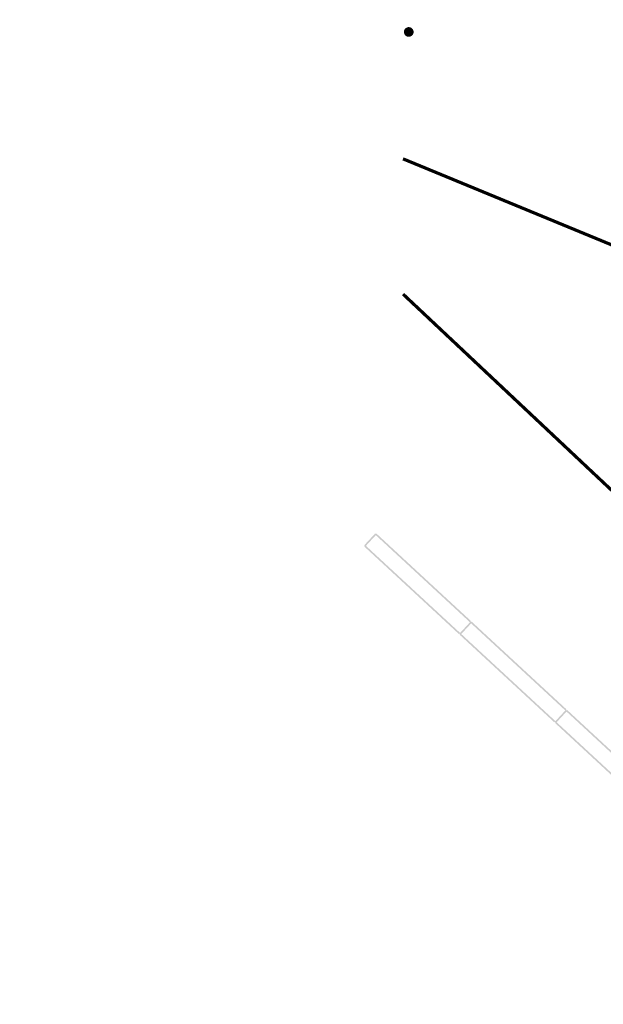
# Model space of a CAD drawing. Header units: millimetres. Extents: x 0 to 420, y 0 to 297.
# Tile 4 of 43: x 0 to 36, y 173 to 234. Entities that reach past the tile are written whole.
import ezdxf

# ---------------------------------------------------------------- set-up
doc = ezdxf.new("R2010")
doc.units = ezdxf.units.MM
doc.linetypes.add('K5LT32772', pattern=[0])
doc.layers.add('Топосъемка', color=7, linetype='Continuous', true_color=0x7f7f7f)

# ---------------------------------------------------------------- blocks, each defined once
blk = doc.blocks.new('U171')
at = {"layer": 'Топосъемка'}
blk.add_hatch(color=256, dxfattribs=at).paths.add_polyline_path([(24.215, 233.341), (24.243, 233.353), (24.27, 233.368), (24.295, 233.386), (24.319, 233.406), (24.34, 233.429), (24.358, 233.454), (24.374, 233.48), (24.388, 233.508), (24.398, 233.538), (24.405, 233.568), (24.409, 233.599), (24.41, 233.63), (24.407, 233.66), (24.402, 233.691), (24.393, 233.721), (24.381, 233.749), (24.367, 233.777), (24.349, 233.802), (24.329, 233.826), (24.307, 233.848), (24.283, 233.867), (24.257, 233.883), (24.229, 233.897), (24.2, 233.908), (24.17, 233.916), (24.139, 233.92), (24.108, 233.922), (24.077, 233.92), (24.047, 233.915), (24.017, 233.907), (24.005, 233.903), (23.976, 233.89), (23.949, 233.875), (23.924, 233.857), (23.901, 233.837), (23.88, 233.814), (23.861, 233.79), (23.845, 233.763), (23.832, 233.735), (23.822, 233.706), (23.815, 233.676), (23.811, 233.645), (23.81, 233.614), (23.812, 233.583), (23.818, 233.553), (23.827, 233.523), (23.838, 233.494), (23.853, 233.467), (23.87, 233.441), (23.89, 233.417), (23.912, 233.396), (23.937, 233.377), (23.963, 233.36), (23.991, 233.346), (24.02, 233.336), (24.05, 233.328), (24.08, 233.323), (24.111, 233.322), (24.142, 233.323), (24.173, 233.328), (24.203, 233.336)])

msp = doc.modelspace()

# ---------------------------------------------------------------- hatches: boundary and pattern name
at = {"layer": 'Топосъемка'}
for points in [[(21.384038, 201.770023), (21.350085, 201.73333), (23.573473, 199.676329), (25.669857, 197.736837), (27.222409, 196.30049), (27.290326, 196.373902), (25.737775, 197.810249), (23.641391, 199.749741), (21.454704, 201.77277), (22.065886, 202.43341), (24.252573, 200.41038), (26.348958, 198.470889), (27.901516, 197.034524), (27.969434, 197.107936), (26.416876, 198.544301), (24.320492, 200.483792), (22.097092, 202.540769), (22.063139, 202.504075), (22.026427, 202.538021), (21.347319, 201.803988)], [(27.293074, 196.303237), (27.259121, 196.266544), (29.482508, 194.209541), (31.578912, 192.270057), (33.131444, 190.833704), (33.199362, 190.907116), (31.646811, 192.343462), (29.550426, 194.282954), (27.363739, 196.305984), (27.974922, 196.966624), (30.161616, 194.943575), (32.257994, 193.004103), (33.810552, 191.567736), (33.878469, 191.641149), (32.325912, 193.077515), (30.229534, 195.016988), (28.006127, 197.073983), (27.972174, 197.03729), (27.935481, 197.071243), (27.25638, 196.33719)], [(33.20211, 190.836451), (33.168163, 190.799738), (35.391544, 188.742756), (37.487928, 186.803264), (39.040498, 185.366924), (39.108405, 185.44031), (37.555847, 186.876676), (35.459462, 188.816168), (33.272775, 190.839197), (33.883957, 191.499837), (36.070633, 189.476782), (38.167055, 187.537304), (39.719606, 186.100958), (39.787505, 186.174363), (38.234947, 187.610728), (36.13857, 189.550202), (33.915182, 191.607203), (33.881217, 191.570484), (33.844516, 191.604455), (33.165416, 190.870404)]]:
    msp.add_hatch(color=256, dxfattribs=at).paths.add_polyline_path(points)

# ---------------------------------------------------------------- linework, layer by layer
at = {"layer": 'Топосъемка', "linetype": 'K5LT32772', "const_width": 0.2}
for points in [[(23.752299, 225.759089), (57.22586, 211.947232)], [(57.225861, 185.884858), (23.752299, 217.377498)]]:
    msp.add_lwpolyline(points, dxfattribs=at)

# ---------------------------------------------------------------- block references
at = {"layer": 'Топосъемка'}
msp.add_blockref('U171', (0, 0), dxfattribs=at)

doc.saveas('drawing.dxf')
